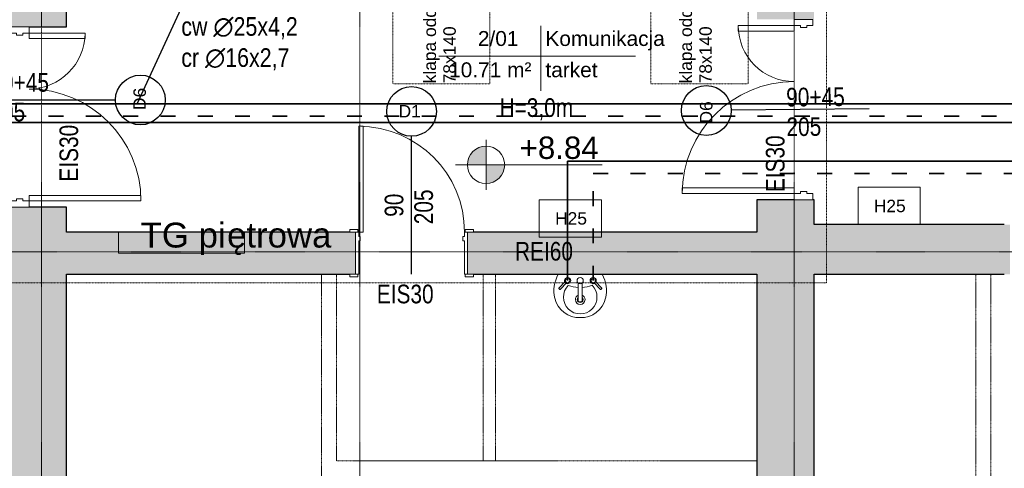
# Model space of a CAD drawing. Header units: inches. Extents: x -112469 to 885939, y -131046 to 286269.
# Tile 84 of 138: x 54311 to 62224, y -47850 to -44242. Entities that reach past the tile are written whole.
import ezdxf
from ezdxf import colors
from ezdxf.entities.mleader import LeaderData, LeaderLine
from ezdxf.math import Vec2, Vec3

# ---------------------------------------------------------------- set-up
doc = ezdxf.new("R2010")
doc.units = ezdxf.units.IN
doc.header["$MEASUREMENT"] = 0
for name, pattern in [('ACAD_ISO03W100', [30, 12, -18]), ('Aligning Line 1_8_', [0.635, 0.3175, -0.3175]), ('Linia siatki', [0.9925, 0.47, -0.2175, 0.0875, -0.2175]), ('Ukryty', [0.714375, 0.47625, -0.238125])]:
    doc.linetypes.add(name, pattern=pattern)
for name, color, linetype, lineweight in [('_IS_woda ciepła', 1, 'ACAD_ISO03W100', 35), ('_IS_woda cyrkulacyjna', 3, 'H2OCYR', 35), ('_IS_woda opis', 128, 'Continuous', 25), ('_IS_woda zimna', 5, 'Continuous', 35), ('A-AREA-IDEN', 251, 'Continuous', 9), ('A-DETL', 251, 'Continuous', 9), ('A-DETL-HDLN', 251, 'Ukryty', 9), ('A-DETL-MEDM', 251, 'Continuous', 25), ('A-DETL-THIN', 251, 'Continuous', 9), ('A-DOOR', 251, 'Continuous', 9), ('A-DOOR-FRAM', 251, 'Continuous', 18), ('A-WALL', 251, 'Continuous', 9), ('A-WALL-PATT', 254, 'Continuous', 25), ('G-ANNO-DIMS', 251, 'Continuous', 9), ('G-ANNO-TEXT', 251, 'Continuous', 9), ('I-WALL', 251, 'Continuous', 9), ('P-SANR-FIXT', 251, 'Continuous', 9), ('S-GRID', 251, 'Continuous', 9)]:
    doc.layers.add(name, color=color, linetype=linetype, lineweight=lineweight)
doc.styles.add('Arial_1', font='arial.ttf', dxfattribs={"height": 12})
doc.styles.add('Arial_2', font='arial.ttf', dxfattribs={"height": 10})
doc.styles.add('Arial_3', font='arial.ttf', dxfattribs={"height": 15})
doc.styles.add('Arial_4', font='arial.ttf', dxfattribs={"width": 0.8, "height": 18})
doc.styles.add('Arial_5', font='arial.ttf', dxfattribs={"height": 20})
doc.styles.get("Standard").update_dxf_attribs({"font": 'arial.ttf'})
doc.linetypes.add('H2OCYR', pattern='A,25.4,-12.7,["~",Standard,S=25.4,R=0,X=-11.43,Y=-14.732],-12.7', length=50.8)

# ---------------------------------------------------------------- blocks, each defined once
blk = doc.blocks.new('Etyk_pom_1_mala - Etyk_pom_1_mala-219433-6_Poziom posadzka II pietra')
at = {"layer": 'A-AREA-IDEN'}
for p, q in [((-0.0958, 0.1444), (-0.0958, -0.3781)), ((-0.9154, -0.1015), (0.6661, -0.1015))]:
    blk.add_line(p, q, dxfattribs=at)
blk = doc.blocks.new('Lavabo mural - 05 - 440mm x 350mm-346807-6_Poziom posadzka II pietra')
at = {"layer": 'P-SANR-FIXT'}
for p, q in [((-17.19, -11.05), (-11.74, -5.6)), ((-16.1, -12.14), (-10.65, -6.69)), ((-1.5, -21.49), (-1.5, -7.07)), ((1.5, -21.49), (1.5, -7.07)), ((16.41, -12.14), (10.96, -6.69)), ((17.5, -11.05), (12.05, -5.6))]:
    blk.add_line(p, q, dxfattribs=at)
for centre, radius, start, end in [((5.33, -13.08), 26.44, 150.36495, 193.63505), ((-5.33, -13.08), 26.44, 346.36495, 29.63505), ((-10.13, -5.07), 2.5, 0, 180), ((-10.13, -5.07), 2.5, 180, 207.05328), ((-10.13, -5.07), 1.7, 360, 180), ((-10.13, -5.07), 1.7, 180, 198.05956), ((-10.13, -5.07), 1.7, 198.05956, 360), ((-10.13, -5.07), 2.5, 242.94672, 0), ((0, -5.07), 2.5, 0, 180), ((0, -5.07), 2.5, 180, 0), ((10.43, -5.07), 2.5, 360, 180), ((10.43, -5.07), 2.5, 180, 297.05328), ((10.43, -5.07), 1.7, 0, 180), ((10.43, -5.07), 1.7, 180, 0), ((10.43, -5.07), 2.5, 332.94672, 360), ((0, -18.36), 13.5, 135.46291, 45.05561), ((-0.16, 16.03), 26.66, 249.19864, 267.10928), ((-0.16, 16.03), 26.66, 273.5606, 291.31988), ((-0.59, -14.51), 20.35, 193.63505, 271.65578), ((0, -20.36), 3.86, 112.88275, 180), ((0, -20.36), 3.86, 180, 360), ((0, -20.36), 2.35, 129.68263, 180), ((0, -20.36), 2.35, 180, 360), ((0.59, -14.51), 20.35, 268.34422, 346.36495), ((0, -20.36), 3.86, 360, 67.11782), ((0, -20.36), 2.35, 360, 50.3185)]:
    blk.add_arc(centre, radius, start, end, dxfattribs=at)
for centre, major_axis, ratio, start_param, end_param in [((-16.65, -11.59), (-0.545, 0.545), 0.274309, 0, 3.141593), ((16.95, -11.59), (0.545, 0.545), 0.274309, 3.141593, 6.283185), ((0, -21.49), (-1.5, 0), 0.428525, 0, 3.141593)]:
    blk.add_ellipse(centre, major_axis=major_axis, ratio=ratio, start_param=start_param, end_param=end_param, dxfattribs=at)
blk = doc.blocks.new('Drzwi-korytarz-niesymetryczne-wpuszczane - 1350 x 2000mm-590928-6_Poziom posadzka II pietra')
at = {"layer": 'A-DOOR', "lineweight": 18}
for p, q in [((-63, 6.365), (-67.5, 6.365)), ((-67.5, 6.365), (-67.5, -83.635)), ((-63, -83.635), (-63, 6.365)), ((63, 6.365), (67.5, 6.365)), ((63, -38.635), (63, 6.365)), ((67.5, 6.365), (67.5, -38.635)), ((67.5, -38.635), (63, -38.635)), ((-67.5, -83.635), (-63, -83.635))]:
    blk.add_line(p, q, dxfattribs=at)
at = {"layer": 'A-DOOR'}
for centre, radius, start, end in [((-67.5, 6.365), 90, 270, 360), ((67.5, 6.365), 45, 180, 270)]:
    blk.add_arc(centre, radius, start, end, dxfattribs=at)
at = {"layer": 'A-DOOR-FRAM'}
for p, q in [((-72.5, 21.365), (-67.5, 21.365)), ((-72.5, 6.365), (-72.5, 21.365)), ((-67.5, 21.365), (-67.5, 16.44375)), ((-67.5, 16.44375), (-65.9125, 16.44375)), ((-65.9125, 16.44375), (-65.9125, 11.34125)), ((65.9125, 16.44375), (67.5, 16.44375)), ((65.9125, 11.34125), (65.9125, 16.44375)), ((67.5, 21.365), (72.5, 21.365)), ((67.5, 16.44375), (67.5, 21.365)), ((72.5, 21.365), (72.5, 6.365)), ((-67.5, 11.34125), (-67.5, 6.365)), ((-65.9125, 11.34125), (-67.5, 11.34125)), ((67.5, 11.34125), (65.9125, 11.34125)), ((67.5, 6.365), (67.5, 11.34125)), ((-67.5, 6.365), (-72.5, 6.365)), ((72.5, 6.365), (67.5, 6.365))]:
    blk.add_line(p, q, dxfattribs=at)
blk = doc.blocks.new('Drzwi-korytarz-niesymetryczne-wpuszczane - 1350 x 2000mm-591046-6_Poziom posadzka II pietra')
at = {"layer": 'A-DOOR', "lineweight": 18}
for p, q in [((-67.5, -6.365), (-67.5, 83.635)), ((-67.5, 83.635), (-63, 83.635)), ((-63, 83.635), (-63, -6.365)), ((67.5, 38.635), (63, 38.635)), ((63, 38.635), (63, -6.365)), ((67.5, -6.365), (67.5, 38.635)), ((-63, -6.365), (-67.5, -6.365)), ((63, -6.365), (67.5, -6.365))]:
    blk.add_line(p, q, dxfattribs=at)
at = {"layer": 'A-DOOR'}
for centre, radius, start, end in [((-67.5, -6.365), 90, 0, 90), ((67.5, -6.365), 45, 90, 180)]:
    blk.add_arc(centre, radius, start, end, dxfattribs=at)
at = {"layer": 'A-DOOR-FRAM'}
for p, q in [((-67.5, -6.365), (-72.5, -6.365)), ((-72.5, -6.365), (-72.5, -21.365)), ((-67.5, -11.34125), (-67.5, -6.365)), ((67.5, -6.365), (67.5, -11.34125)), ((72.5, -6.365), (67.5, -6.365)), ((72.5, -21.365), (72.5, -6.365)), ((-65.9125, -11.34125), (-67.5, -11.34125)), ((-65.9125, -16.44375), (-65.9125, -11.34125)), ((67.5, -11.34125), (65.9125, -11.34125)), ((65.9125, -11.34125), (65.9125, -16.44375)), ((-72.5, -21.365), (-67.5, -21.365)), ((-67.5, -21.365), (-67.5, -16.44375)), ((-67.5, -16.44375), (-65.9125, -16.44375)), ((65.9125, -16.44375), (67.5, -16.44375)), ((67.5, -16.44375), (67.5, -21.365)), ((67.5, -21.365), (72.5, -21.365))]:
    blk.add_line(p, q, dxfattribs=at)
blk = doc.blocks.new('Drzwi-wewnętrzne-jednoskrzydłowe-dwupanelowe-drewniane - 900 x 2100mm-321421-6_Poziom posadzka II pietra')
at = {"layer": 'A-DOOR'}
for p, q in [((-49.635, 19.3175), (-43.135, 19.3175)), ((-49.635, 17.3175), (-49.635, 19.3175)), ((-43.135, 17.3175), (-49.635, 17.3175)), ((-43.135, 19.3175), (-43.135, 17.3175)), ((43.135, 19.3175), (49.635, 19.3175)), ((43.135, 17.3175), (43.135, 19.3175)), ((49.635, 17.3175), (43.135, 17.3175)), ((49.635, 19.3175), (49.635, 17.3175)), ((-49.635, -16.6825), (-43.135, -16.6825)), ((-49.635, -18.6825), (-49.635, -16.6825)), ((-43.135, -18.6825), (-49.635, -18.6825)), ((-43.135, -16.6825), (-43.135, -18.6825)), ((43.135, -16.6825), (49.635, -16.6825)), ((43.135, -18.6825), (43.135, -16.6825)), ((49.635, -18.6825), (43.135, -18.6825)), ((49.635, -16.6825), (49.635, -18.6825))]:
    blk.add_line(p, q, dxfattribs=at)
at = {"layer": 'A-DOOR', "lineweight": 18}
for p, q in [((39, -16.6825), (42.5, -16.6825)), ((39, -101.6825), (39, -16.6825)), ((42.5, -16.6825), (42.5, -101.6825)), ((42.5, -101.6825), (39, -101.6825))]:
    blk.add_line(p, q, dxfattribs=at)
at = {"layer": 'A-DOOR'}
blk.add_arc((42.5, -16.6825), 85, 180, 270, dxfattribs=at)
at = {"layer": 'A-DOOR-FRAM'}
for p, q in [((-45, 17.3175), (-42.5, 17.3175)), ((-45, -16.6825), (-45, 17.3175)), ((-42.5, 17.3175), (-42.5, -9.69)), ((42.5, 17.3175), (45, 17.3175)), ((42.5, -9.69), (42.5, 17.3175)), ((45, 17.3175), (45, -16.6825)), ((-42.5, -9.69), (-41.23, -9.69)), ((-42.5, -13.1825), (-42.5, -16.6825)), ((-41.23, -13.1825), (-42.5, -13.1825)), ((-41.23, -9.69), (-41.23, -13.1825)), ((41.23, -9.69), (42.5, -9.69)), ((41.23, -13.1825), (41.23, -9.69)), ((42.5, -13.1825), (41.23, -13.1825)), ((42.5, -16.6825), (42.5, -13.1825)), ((-42.5, -16.6825), (-45, -16.6825)), ((45, -16.6825), (42.5, -16.6825))]:
    blk.add_line(p, q, dxfattribs=at)
blk = doc.blocks.new('2 PIĘTRO')
at = {"layer": 'A-WALL-PATT', "lineweight": 9}
h = blk.add_hatch(color=251, dxfattribs=at)
h.paths.add_polyline_path([(192263.54, -20075.71), (192723.54, -20075.71), (192723.54, -11615.71), (192263.54, -11615.71), (192263.54, -19425.71)])
h.paths.add_polyline_path([(192263.54, -10165.71), (192723.54, -10165.71), (192723.54, -4045.71), (192263.54, -4045.71), (192263.54, -10160.72)])
h = blk.add_hatch(color=251, dxfattribs=at)
h.paths.add_polyline_path([(198273.54, -19445.71), (198733.54, -19445.71), (198733.54, -11555.71), (198273.54, -11555.71), (198273.54, -19425.71)])
h.paths.add_polyline_path([(198273.54, -10105.71), (198733.54, -10105.71), (198733.54, -4045.71), (198273.54, -4045.71), (198273.54, -9567.62)])
h = blk.add_hatch(color=251, dxfattribs=at)
h.paths.add_polyline_path([(201254.89, -12155.71), (201758.54, -12155.71), (201758.54, -11755.71), (201208.54, -11755.71), (201208.54, -12155.71)])
h.paths.add_polyline_path([(200308.54, -12155.71), (200308.54, -11755.71), (198733.54, -11755.71), (198733.54, -12155.71), (200262.19, -12155.71)])
h = blk.add_hatch(color=251, dxfattribs=at)
h.paths.add_polyline_path([(198273.54, -12155.71), (198273.54, -11815.71), (195948.54, -11815.71), (195948.54, -12155.71), (198070.2, -12155.71)])
h.paths.add_polyline_path([(193081.58, -12155.71), (195048.54, -12155.71), (195048.54, -11815.71), (192723.54, -11815.71), (192723.54, -12155.71)])
at = {"layer": 'G-ANNO-DIMS'}
h = blk.add_hatch(color=251, dxfattribs=at)
edge = h.paths.add_edge_path()
edge.add_arc((196096.78, -11275.23), 150, 90, 180)
edge.add_line((195946.78, -11275.23), (196096.78, -11275.23))
edge.add_line((196096.78, -11275.23), (196096.78, -11125.23))
h = blk.add_hatch(color=251, dxfattribs=at)
edge = h.paths.add_edge_path()
edge.add_arc((196096.78, -11275.23), 150, 270, 360)
edge.add_line((196246.78, -11275.23), (196096.78, -11275.23))
edge.add_line((196096.78, -11275.23), (196096.78, -11425.23))
at = {"layer": 'A-DETL', "color": 251, "linetype": 'Aligning Line 1_8_', "lineweight": 18}
for p, q in [((198833.49, -12225.41), (198833.49, -3985.41)), ((192196.33, -12225.41), (198833.49, -12225.41))]:
    blk.add_line(p, q, dxfattribs=at)
at = {"layer": 'A-DETL', "color": 251, "linetype": 'Aligning Line 1_8_'}
for p, q in [((195347.48, -10625), (195347.48, -9465)), ((196127.48, -9465), (196127.48, -10625)), ((197422.55, -10625), (197422.55, -9465)), ((198202.55, -9465), (198202.55, -10625)), ((196127.48, -10625), (195347.48, -10625)), ((198202.55, -10625), (197422.55, -10625))]:
    blk.add_line(p, q, dxfattribs=at)
at = {"layer": 'A-DETL-HDLN', "color": 251}
for p, q in [((194773.54, -14755.71), (194773.54, -12155.71)), ((194893.54, -12155.71), (194893.54, -13655.71)), ((196072.59, -12155.71), (196072.59, -13655.71)), ((196172.59, -12155.71), (196172.59, -13655.71)), ((200033.54, -14355.71), (200033.54, -12155.71)), ((200153.54, -14475.71), (200153.54, -12155.71)), ((194893.54, -13655.71), (198273.54, -13655.71))]:
    blk.add_line(p, q, dxfattribs=at)
at = {"layer": 'A-DETL-MEDM', "color": 251}
for p, q in [((192008.54, -10753.92), (193118.54, -10753.92)), ((199177.17, -10825.9), (198067.22, -10836.63)), ((195498.54, -12155.71), (195498.54, -11045.71))]:
    blk.add_line(p, q, dxfattribs=at)
for centre in [(193318.54, -10753.92), (195498.54, -10845.71), (197867.23, -10838.56)]:
    blk.add_circle(centre, 200, dxfattribs=at)
at = {"layer": 'A-DETL-THIN', "color": 251}
for p, q in [((199086.42, -11755.71), (199086.42, -11455.71)), ((199086.42, -11455.71), (199586.42, -11455.71)), ((199586.42, -11455.71), (199586.42, -11755.71)), ((196524.71, -11855.71), (196524.71, -11555.71)), ((196524.71, -11555.71), (197024.71, -11555.71)), ((197024.71, -11555.71), (197024.71, -11855.71)), ((199586.42, -11755.71), (199086.42, -11755.71)), ((193142.14, -11985.71), (193142.14, -11815.71)), ((193142.14, -11815.71), (194156.06, -11815.71)), ((194156.06, -11815.71), (194156.06, -11985.71)), ((197024.71, -11855.71), (196524.71, -11855.71)), ((194156.06, -11985.71), (193142.14, -11985.71))]:
    blk.add_line(p, q, dxfattribs=at)
at = {"layer": 'A-WALL', "color": 251, "lineweight": 25}
for p, q in [((192723.54, -10165.71), (192723.54, -9885.71)), ((192423.54, -10165.71), (192723.54, -10165.71)), ((192723.54, -11615.71), (192423.54, -11615.71)), ((192723.54, -11815.71), (192723.54, -11615.71)), ((198273.54, -11555.71), (198273.54, -11815.71)), ((198573.54, -11555.71), (198273.54, -11555.71)), ((198733.54, -11555.71), (198723.54, -11555.71)), ((198733.54, -11755.71), (198733.54, -11555.71)), ((195002.19, -11815.71), (192723.54, -11815.71)), ((198273.54, -11815.71), (195994.89, -11815.71)), ((192723.54, -12155.71), (195002.19, -12155.71)), ((192723.54, -19425.71), (192723.54, -12155.71)), ((195994.89, -12155.71), (198273.54, -12155.71)), ((198273.54, -12155.71), (198273.54, -19425.71)), ((198733.54, -19445.71), (198733.54, -12155.71))]:
    blk.add_line(p, q, dxfattribs=at)
at = {"layer": 'G-ANNO-DIMS', "color": 251}
for p, q in [((196096.78, -11075.23), (196096.78, -11475.23)), ((196096.78, -11275.23), (196096.78, -11125.23)), ((197030.64, -11275.23), (195852.54, -11275.23)), ((196296.78, -11275.23), (195896.78, -11275.23)), ((195946.78, -11275.23), (196096.78, -11275.23)), ((196096.78, -11275.23), (197030.64, -11275.23)), ((196096.78, -11275.23), (196096.78, -11425.23)), ((196246.78, -11275.23), (196096.78, -11275.23))]:
    blk.add_line(p, q, dxfattribs=at)
for start, end in [(90, 180), (0, 90), (180, 270), (270, 0)]:
    blk.add_arc((196096.78, -11275.23), 150, start, end, dxfattribs=at)
at = {"layer": 'I-WALL', "color": 251, "lineweight": 25}
for p, q in [((200262.19, -11755.71), (198733.54, -11755.71)), ((198733.54, -12155.71), (200262.19, -12155.71))]:
    blk.add_line(p, q, dxfattribs=at)
at = {"layer": 'S-GRID', "color": 251, "linetype": 'Linia siatki'}
for p, q in [((192523.54, -349.63), (192523.54, -23392.42)), ((195083.54, -349.63), (195083.54, -23392.42)), ((198573.54, -349.63), (198573.54, -23392.42)), ((178601.56, -11975.71), (213831.77, -11975.71))]:
    blk.add_line(p, q, dxfattribs=at)
at = {"layer": 'A-AREA-IDEN', "color": 251, "xscale": 999.9999999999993, "yscale": 999.9999999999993, "zscale": 999.9999999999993}
blk.add_blockref('Etyk_pom_1_mala - Etyk_pom_1_mala-219433-6_Poziom posadzka II pietra', (196633.15, -10301.19), dxfattribs=at)
at = {"layer": 'A-DOOR', "color": 251, "xscale": 10, "yscale": 10, "zscale": 10}
for name, p, rotation in [('Drzwi-korytarz-niesymetryczne-wpuszczane - 1350 x 2000mm-591046-6_Poziom posadzka II pietra', (198509.89, -10830.71), 89.99999999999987), ('Drzwi-korytarz-niesymetryczne-wpuszczane - 1350 x 2000mm-590928-6_Poziom posadzka II pietra', (192487.19, -10890.71), 89.99999999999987), ('Drzwi-wewnętrzne-jednoskrzydłowe-dwupanelowe-drewniane - 900 x 2100mm-321421-6_Poziom posadzka II pietra', (195498.54, -11982.53), 180)]:
    blk.add_blockref(name, p, dxfattribs=dict(at, rotation=rotation))
at = {"layer": 'P-SANR-FIXT', "color": 251, "xscale": 10, "yscale": 10, "zscale": 10}
blk.add_blockref('Lavabo mural - 05 - 440mm x 350mm-346807-6_Poziom posadzka II pietra', (196853.54, -12155.71), dxfattribs=at)
at = {"layer": 'A-AREA-IDEN', "color": 251, "char_height": 120, "attachment_point": 1, "style": 'Arial_1'}
for s, insert, width in [('2/01', (196031.24, -10199.48), 424.8944), ('Komunikacja', (196574.02, -10199.48), 1242.6156), ('10.71 m²', (195799.88, -10451.19), 857.8056), ('tarket', (196574.02, -10451.19), 553.1644)]:
    blk.add_mtext(s, dxfattribs=dict(at, insert=insert, width=width))
at = {"layer": 'G-ANNO-DIMS', "color": 251, "insert": (196366.43, -11047.76), "char_height": 180, "width": 601.5934, "attachment_point": 1, "line_spacing_factor": 0.941778, "style": 'Arial_2'}
blk.add_mtext('+8.84', dxfattribs=at)
at = {"layer": 'G-ANNO-TEXT', "color": 251, "attachment_point": 1}
for s, insert, char_height, width, rotation, style in [('klapa oddymiaj', (195594.58, -10620.02), 100, 1098.3119, 90, 'Arial_3'), ('klapa oddymiaj', (197652.11, -10620.02), 100, 1098.3119, 90, 'Arial_3'), ('78x140', (195753.33, -10620.02), 100, 561.1812, 90, 'Arial_3'), ('78x140', (197810.86, -10620.02), 100, 561.1812, 90, 'Arial_3'), ('D6', (193261.26, -10833.88), 100, 216.4556, 89.446233, 'Arial_3'), ('90+45', (198508.36, -10656.51), 150, 729.5356, 0.553767, 'Arial_4'), ('D6', (197816.1, -10943.05), 100, 216.4556, 90, 'Arial_3'), ('EIS30', (192668.35, -11410), 150, 697.4681, 90, 'Arial_4'), ('205', (198510.67, -10894.62), 150, 432.9112, 0.553767, 'Arial_4'), ('EIS30', (198345.65, -11495), 150, 697.4681, 90, 'Arial_4'), ('205', (195520.16, -11752.95), 150, 432.9112, 90, 'Arial_4'), ('90', (195282.04, -11693.42), 150, 288.6075, 90, 'Arial_4')]:
    blk.add_mtext(s, dxfattribs=dict(at, insert=insert, char_height=char_height, width=width, rotation=rotation, style=style))
for s, insert, char_height, width, style in [('90+45', (192113.28, -10537.41), 150, 729.5356, 'Arial_4'), ('H=3,0m', (196205.39, -10740.04), 150, 913.9237, 'Arial_4'), ('205', (192113.28, -10775.54), 150, 432.9112, 'Arial_4'), ('D1', (195394.03, -10794.46), 100, 216.4556, 'Arial_3'), ('H25', (199213.34, -11556), 100, 304.6413, 'Arial_3'), ('ętrowa', (194015.41, -11740.25), 200, 1018.1431, 'Arial_5'), ('H25', (196651.63, -11656), 100, 304.6413, 'Arial_3'), ('TG pi', (193320.88, -11740.25), 200, 841.7719, 'Arial_5'), ('REI60', (196329.54, -11895.37), 150, 713.5019, 'Arial_4'), ('EIS30', (195218.95, -12239.06), 150, 697.4681, 'Arial_4')]:
    blk.add_mtext(s, dxfattribs=dict(at, insert=insert, char_height=char_height, width=width, style=style))

msp = doc.modelspace()

# ---------------------------------------------------------------- block references
at = {"layer": '_IS_woda zimna', "ltscale": 10}
msp.add_blockref('2 PIĘTRO', (-138037.8, -34133.8), dxfattribs=at)

# ---------------------------------------------------------------- next in the draw order: linework, layer by layer
at = {"layer": '_IS_woda ciepła', "ltscale": 10}
for p, q in [((51241.8, -45018.9), (65738.8, -45018.9)), ((58920.1, -46340.2), (58920.1, -45478.9)), ((58920.1, -45478.9), (62618.8, -45478.9))]:
    msp.add_line(p, q, dxfattribs=at)
at = {"layer": '_IS_woda cyrkulacyjna', "ltscale": 6}
msp.add_line((51191.8, -45068.9), (65788.8, -45068.9), dxfattribs=at)
at = {"layer": '_IS_woda zimna'}
msp.add_line((51341.8, -44918.9), (65638.8, -44918.9), dxfattribs=at)
at = {"layer": '_IS_woda zimna', "ltscale": 10}
for p, q in [((58714.5, -46340.2), (58714.5, -45378.9)), ((58714.5, -45378.9), (62413.2, -45378.9))]:
    msp.add_line(p, q, dxfattribs=at)

# ---------------------------------------------------------------- next in the draw order: leaders
at = {"layer": '_IS_woda opis', "ltscale": 15}
ml = msp.add_multileader_mtext('Standard', dxfattribs=at)
ml.set_content('{\\fArial Narrow|b0|i0|c238|p34;zw ∅25x4,2\\Pcw ∅25x4,2\\Pcr ∅16x2,7}', color=256)
ml.set_leader_properties()
ml.build(insert=Vec2(0, 0))
ml.multileader.update_dxf_attribs({"text_left_attachment_type": 6, "text_right_attachment_type": 6, "dogleg_length": 0.36, "arrow_head_size": 1.8})
ctx = ml.context
ctx.base_point, ctx.char_height, ctx.arrow_head_size, ctx.landing_gap_size, ctx.plane_origin = Vec3(55608.7, -44151.1), 150, 1.8, 0.9, Vec3(56193.4, -46063)
ctx.left_attachment, ctx.right_attachment = 6, 6
notes = []
notes.append((ctx, [(0, (1, 1, 0), (55608.3, -44151.1), (1, 0), 0.36, [(0, [(55254.2, -44918.9)], 0, [])])]))
ctx.mtext.insert, ctx.mtext.line_spacing_style, ctx.mtext.flow_direction = Vec3(55609.6, -43971.5), 2, 5
for ctx, leaders in notes:
    for number, flags, end, landing, length, lines in leaders:
        leader = LeaderData()
        leader.index, (leader.has_last_leader_line, leader.has_dogleg_vector, leader.attachment_direction) = number, flags
        leader.last_leader_point, leader.dogleg_vector, leader.dogleg_length = Vec3(end), Vec3(landing), length
        for number, points, colour, breaks in lines:
            line = LeaderLine()
            line.index, line.vertices, line.color, line.breaks = number, Vec3.list(points), colors.encode_raw_color(colour), breaks
            leader.lines.append(line)
        ctx.leaders.append(leader)

doc.saveas('drawing.dxf')
